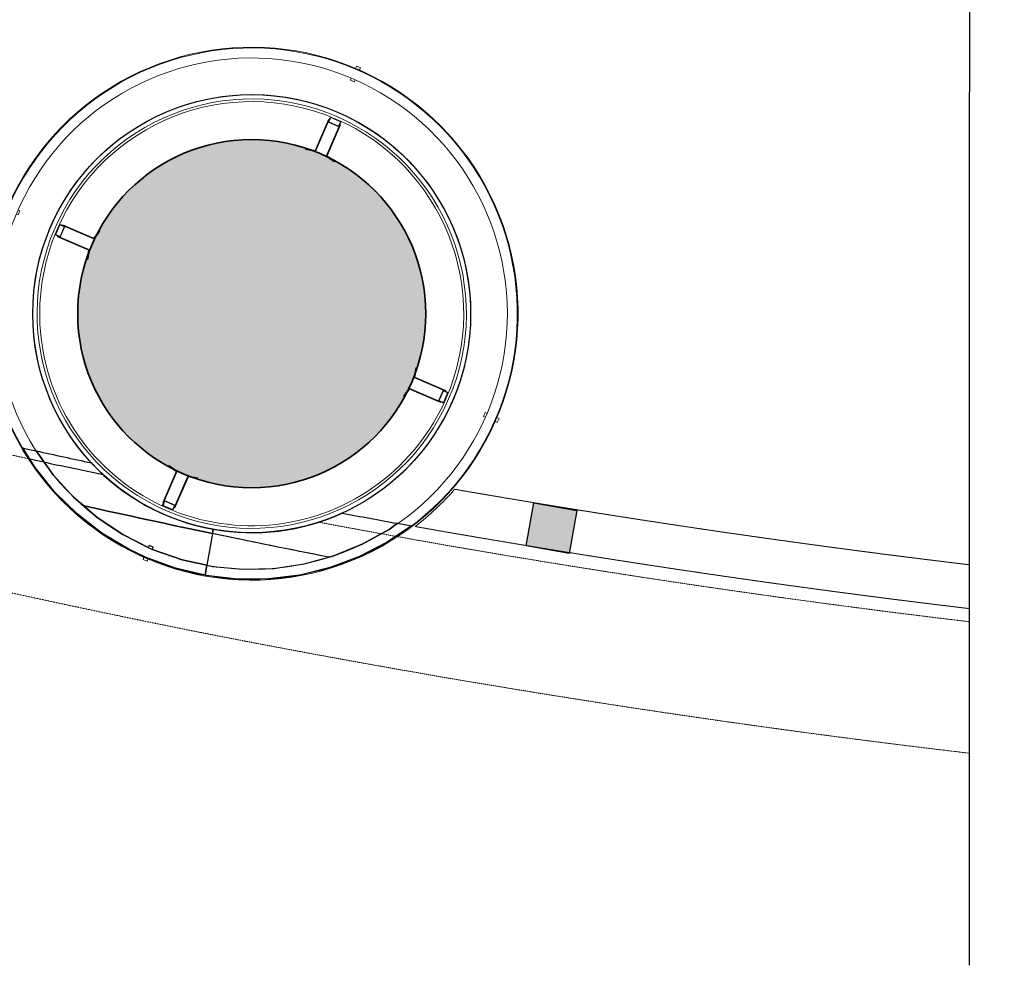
# Model space of a CAD drawing. Header units: inches. Extents: x 1703 to 137267, y -37098 to 14102.
# Tile 39 of 142: x 44851 to 48246, y -53 to 3206. Entities that reach past the tile are written whole.
import ezdxf

# ---------------------------------------------------------------- set-up
doc = ezdxf.new("R2010")
doc.units = ezdxf.units.IN
doc.header["$MEASUREMENT"] = 0
for name, pattern in [('LEVEL-F-OVERALL LAYOUT$0$Dash Dot 6mm', [14, 6, -4, 0, -4]), ('LEVEL-F-OVERALL LAYOUT$0$HIDDEN', [0.375, 0.25, -0.125]), ('LEVEL-F-OVERALL LAYOUT$0$Hidden 2mm', [3, 2, -1])]:
    doc.linetypes.add(name, pattern=pattern)
for name, color, linetype in [('elevation line', 1, 'Continuous'), ('LEVEL-F-OVERALL LAYOUT$0$NEW PILASTERS', 251, 'Continuous'), ('LEVEL-F-OVERALL LAYOUT$0$S-Section-Steel', 251, 'Continuous')]:
    doc.layers.add(name, color=color, linetype=linetype)
for name, color, linetype, lineweight in [('LEVEL-F-OVERALL LAYOUT$0$A-DETL', 251, 'Continuous', 15), ('LEVEL-F-OVERALL LAYOUT$0$A-EQPM', 251, 'Continuous', 5), ('LEVEL-F-OVERALL LAYOUT$0$C-COLS', 251, 'Continuous', 13), ('LEVEL-F-OVERALL LAYOUT$0$I-FLOR-OVHD', 251, 'LEVEL-F-OVERALL LAYOUT$0$HIDDEN', 18)]:
    doc.layers.add(name, color=color, linetype=linetype, lineweight=lineweight)

# ---------------------------------------------------------------- blocks, each defined once
blk = doc.blocks.new('LEVEL-F-OVERALL LAYOUT$0$Column Cladding - Column Cladding- 1200mm-V77-LEVEL F -PART PLAN-20')
at = {"layer": 'LEVEL-F-OVERALL LAYOUT$0$A-EQPM', "color": 253, "lineweight": 5}
for p, q in [((-7.5, 918.2), (-7.5, 926)), ((7.5, 926), (-7.5, 926)), ((7.5, 926), (7.5, 918.2)), ((-7.5, 874), (-7.5, 881.1)), ((-7.5, 874), (7.5, 874)), ((7.5, 881.2), (7.5, 874)), ((-926, 7.5), (-917.8, 7.5)), ((-926, 7.5), (-926, -7.5)), ((-880, 7.5), (-874, 7.5)), ((-874, -7.5), (-874, 7.5)), ((874, 7.5), (880, 7.5)), ((874, 7.5), (874, -7.5)), ((917.8, 7.5), (926, 7.5)), ((926, -7.5), (926, 7.5)), ((-917.8, -7.5), (-926, -7.5)), ((-874, -7.5), (-880, -7.5)), ((880, -7.5), (874, -7.5)), ((926, -7.5), (917.8, -7.5)), ((-7.5, -881.2), (-7.5, -874)), ((7.5, -874), (-7.5, -874)), ((7.5, -874), (7.5, -881.1)), ((-7.5, -926), (-7.5, -918.2)), ((-7.5, -926), (7.5, -926)), ((7.5, -918.2), (7.5, -926))]:
    blk.add_line(p, q, dxfattribs=at)
at = {"layer": 'LEVEL-F-OVERALL LAYOUT$0$A-EQPM', "color": 9}
for p, q in [((-23, 719.2), (-23, 603)), ((-20, 719.2), (-23, 719.2)), ((-20, 730.4), (-20, 710.4)), ((-20, 600), (-20, 719.2)), ((-18, 712.4), (-18, 728.4)), ((-18, 728.4), (18, 728.4)), ((9.4, 730.4), (-9.4, 730.4)), ((-6.5, 730.4), (9.4, 730.4)), ((18, 728.4), (18, 712.4)), ((20, 710.4), (20, 730.4)), ((23, 719.2), (20, 719.2)), ((20, 719.2), (20, 600)), ((23, 603), (23, 719.2)), ((-20, 710.4), (20, 710.4)), ((18, 712.4), (-18, 712.4)), ((-23, 603), (-54.1, 596.6)), ((-54.1, 596.6), (-53.3, 593.1)), ((-53.3, 593.1), (-20, 600)), ((20, 600), (53.3, 593.1)), ((54.1, 596.6), (23, 603)), ((53.3, 593.1), (54.1, 596.6)), ((-603, 23), (-596.6, 54.1)), ((-593.1, 53.3), (-600, 20)), ((-596.6, 54.1), (-593.1, 53.3)), ((596.6, 54.1), (593.1, 53.3)), ((593.1, 53.3), (600, 20)), ((603, 23), (596.6, 54.1)), ((-730.4, -9.4), (-730.4, 9.4)), ((-730.4, 6.5), (-730.4, -9.4)), ((-729.7, 20), (-710.4, 20)), ((-728.4, 18), (-728.4, -18)), ((-712.4, 18), (-728.4, 18)), ((-719.2, 20), (-719.2, 23)), ((-719.2, 23), (-603, 23)), ((-600, 20), (-719.2, 20)), ((-712.4, -18), (-712.4, 18)), ((-710.4, 20), (-710.4, -20)), ((600, 20), (719.2, 20)), ((719.2, 23), (603, 23)), ((729.7, 20), (710.4, 20)), ((710.4, 20), (710.4, -20)), ((712.4, -18), (712.4, 18)), ((712.4, 18), (728.4, 18)), ((719.2, 20), (719.2, 23)), ((728.4, 18), (728.4, -18)), ((730.4, -9.4), (730.4, 9.4)), ((730.4, 6.5), (730.4, -9.4)), ((-710.4, -20), (-729.7, -20)), ((-728.4, -18), (-712.4, -18)), ((-719.2, -20), (-600, -20)), ((-719.2, -23), (-719.2, -20)), ((-603, -23), (-719.2, -23)), ((-596.6, -54.1), (-603, -23)), ((-600, -20), (-593.1, -53.3)), ((600, -20), (593.1, -53.3)), ((596.6, -54.1), (603, -23)), ((719.2, -20), (600, -20)), ((603, -23), (719.2, -23)), ((710.4, -20), (729.7, -20)), ((728.4, -18), (712.4, -18)), ((719.2, -23), (719.2, -20)), ((-593.1, -53.3), (-596.6, -54.1)), ((593.1, -53.3), (596.6, -54.1)), ((-54.1, -596.5), (-53.3, -593)), ((-23, -602.9), (-54.1, -596.5)), ((-53.3, -593), (-20, -599.9)), ((-23, -719.1), (-23, -602.9)), ((-20, -599.9), (-20, -719.1)), ((20, -599.9), (53.3, -593)), ((20, -719.1), (20, -599.9)), ((54.1, -596.5), (23, -602.9)), ((23, -602.9), (23, -719.1)), ((53.3, -593), (54.1, -596.5)), ((-20, -710.3), (20, -710.3)), ((-20, -729.7), (-20, -710.3)), ((-18, -712.3), (-18, -728.3)), ((18, -712.3), (-18, -712.3)), ((18, -728.3), (18, -712.3)), ((20, -710.3), (20, -729.7)), ((-20, -719.1), (-23, -719.1)), ((-18, -728.3), (18, -728.3)), ((11.4, -730.3), (-11.4, -730.3)), ((-6.5, -730.3), (11.4, -730.3)), ((23, -719.1), (20, -719.1))]:
    blk.add_line(p, q, dxfattribs=at)
at = {"layer": 'LEVEL-F-OVERALL LAYOUT$0$A-EQPM', "color": 253, "lineweight": 5, "flags": 128}
for points in [[(0, 918.5), (-36.7, 917.8), (-73.4, 915.6), (-110, 911.9), (-146.3, 906.8), (-182.5, 900.2), (-218.3, 892.2), (-253.8, 882.7), (-288.9, 871.9), (-323.6, 859.6), (-357.7, 846), (-391.2, 831), (-424.1, 814.7), (-456.4, 797.1), (-487.9, 778.2), (-518.6, 758.1), (-548.5, 736.7), (-577.5, 714.2), (-605.6, 690.5), (-632.8, 665.8), (-658.9, 639.9), (-684, 613.1), (-707.9, 585.2), (-730.8, 556.4), (-752.4, 526.8), (-772.9, 496.3), (-792.1, 465), (-810.1, 432.9), (-826.7, 400.2), (-842.1, 366.8), (-856.1, 332.8), (-868.7, 298.3), (-879.9, 263.3), (-889.8, 227.9), (-898.2, 192.2), (-905.1, 156.1), (-910.7, 119.8), (-914.7, 83.3), (-917.3, 46.6), (-918.4, 9.9), (-918.1, -26.8), (-916.3, -63.5), (-913, -100.1), (-908.3, -136.5), (-902.1, -172.7), (-894.5, -208.7), (-885.4, -244.3), (-874.9, -279.5), (-863.1, -314.3), (-849.8, -348.5), (-835.2, -382.2), (-819.2, -415.3), (-802, -447.8), (-783.4, -479.5), (-763.6, -510.4), (-742.6, -540.5), (-720.4, -569.8), (-697, -598.2), (-672.6, -625.5), (-647, -651.9), (-620.4, -677.3), (-592.8, -701.6), (-564.3, -724.7), (-534.9, -746.7), (-504.6, -767.5), (-473.5, -787.1), (-441.6, -805.4), (-409.1, -822.4), (-375.9, -838.1), (-342, -852.4), (-307.7, -865.4), (-272.8, -877), (-237.5, -887.3), (-201.9, -896), (-165.9, -903.4), (-129.6, -909.3), (-93.2, -913.8), (-56.5, -916.8), (-19.8, -918.3), (0, -918.5)], [(0, -918.5), (36.7, -917.8), (73.4, -915.6), (110, -911.9), (146.3, -906.8), (182.5, -900.2), (218.3, -892.2), (253.8, -882.7), (288.9, -871.9), (323.6, -859.6), (357.7, -846), (391.2, -831), (424.1, -814.7), (456.4, -797.1), (487.9, -778.2), (518.6, -758.1), (548.5, -736.7), (577.5, -714.2), (605.6, -690.5), (632.8, -665.8), (658.9, -639.9), (684, -613.1), (707.9, -585.2), (730.8, -556.4), (752.4, -526.8), (772.9, -496.3), (792.1, -465), (810.1, -432.9), (826.7, -400.2), (842.1, -366.8), (856.1, -332.8), (868.7, -298.3), (879.9, -263.3), (889.8, -227.9), (898.2, -192.2), (905.1, -156.1), (910.7, -119.8), (914.7, -83.3), (917.3, -46.6), (918.4, -9.9), (918.1, 26.8), (916.3, 63.5), (913, 100.1), (908.3, 136.5), (902.1, 172.7), (894.5, 208.7), (885.4, 244.3), (874.9, 279.5), (863.1, 314.3), (849.8, 348.5), (835.2, 382.2), (819.2, 415.3), (802, 447.8), (783.4, 479.5), (763.6, 510.4), (742.6, 540.5), (720.4, 569.8), (697, 598.2), (672.6, 625.5), (647, 651.9), (620.4, 677.3), (592.8, 701.6), (564.3, 724.7), (534.9, 746.7), (504.6, 767.5), (473.5, 787.1), (441.6, 805.4), (409.1, 822.4), (375.9, 838.1), (342, 852.4), (307.7, 865.4), (272.8, 877), (237.5, 887.3), (201.9, 896), (165.9, 903.4), (129.6, 909.3), (93.2, 913.8), (56.5, 916.8), (19.8, 918.3), (0, 918.5)], [(0, 916), (-36.6, 915.3), (-73.2, 913.1), (-109.7, 909.4), (-145.9, 904.3), (-182, 897.7), (-217.7, 889.7), (-253.1, 880.3), (-288.1, 869.5), (-322.7, 857.3), (-356.7, 843.7), (-390.2, 828.8), (-423, 812.5), (-455.1, 794.9), (-486.6, 776.1), (-517.2, 756), (-547, 734.7), (-576, 712.3), (-604, 688.7), (-631.1, 663.9), (-657.1, 638.2), (-682.1, 611.4), (-706, 583.6), (-728.8, 554.9), (-750.4, 525.3), (-770.8, 494.9), (-790, 463.7), (-807.9, 431.7), (-824.5, 399.1), (-839.8, 365.8), (-853.7, 331.9), (-866.3, 297.5), (-877.5, 262.6), (-887.3, 227.3), (-895.7, 191.7), (-902.7, 155.7), (-908.2, 119.5), (-912.2, 83.1), (-914.8, 46.5), (-915.9, 9.9), (-915.6, -26.7), (-913.8, -63.3), (-910.5, -99.8), (-905.8, -136.2), (-899.7, -172.3), (-892, -208.1), (-883, -243.6), (-872.6, -278.7), (-860.7, -313.4), (-847.5, -347.6), (-832.9, -381.2), (-817, -414.2), (-799.8, -446.5), (-781.3, -478.2), (-761.5, -509), (-740.6, -539.1), (-718.4, -568.3), (-695.1, -596.5), (-670.7, -623.8), (-645.2, -650.2), (-618.7, -675.5), (-591.2, -699.7), (-562.8, -722.7), (-533.4, -744.7), (-503.2, -765.4), (-472.2, -784.9), (-440.4, -803.2), (-408, -820.1), (-374.8, -835.8), (-341.1, -850.1), (-306.8, -863.1), (-272.1, -874.7), (-236.9, -884.8), (-201.3, -893.6), (-165.4, -900.9), (-129.3, -906.8), (-92.9, -911.3), (-56.4, -914.3), (-19.8, -915.8), (0, -916)], [(0, -916), (36.6, -915.3), (73.2, -913.1), (109.7, -909.4), (145.9, -904.3), (182, -897.7), (217.7, -889.7), (253.1, -880.3), (288.1, -869.5), (322.7, -857.3), (356.7, -843.7), (390.2, -828.8), (423, -812.5), (455.1, -794.9), (486.6, -776.1), (517.2, -756), (547, -734.7), (576, -712.3), (604, -688.7), (631.1, -663.9), (657.1, -638.2), (682.1, -611.4), (706, -583.6), (728.8, -554.9), (750.4, -525.3), (770.8, -494.9), (790, -463.7), (807.9, -431.7), (824.5, -399.1), (839.8, -365.8), (853.7, -331.9), (866.3, -297.5), (877.5, -262.6), (887.3, -227.3), (895.7, -191.7), (902.7, -155.7), (908.2, -119.5), (912.2, -83.1), (914.8, -46.5), (915.9, -9.9), (915.6, 26.7), (913.8, 63.3), (910.5, 99.8), (905.8, 136.2), (899.7, 172.3), (892, 208.1), (883, 243.6), (872.6, 278.7), (860.7, 313.4), (847.5, 347.6), (832.9, 381.2), (817, 414.2), (799.8, 446.5), (781.3, 478.2), (761.5, 509), (740.6, 539.1), (718.4, 568.3), (695.1, 596.5), (670.7, 623.8), (645.2, 650.2), (618.7, 675.5), (591.2, 699.7), (562.8, 722.7), (533.4, 744.7), (503.2, 765.4), (472.2, 784.9), (440.4, 803.2), (408, 820.1), (374.8, 835.8), (341.1, 850.1), (306.8, 863.1), (272.1, 874.7), (236.9, 884.8), (201.3, 893.6), (165.4, 900.9), (129.3, 906.8), (92.9, 911.3), (56.4, 914.3), (19.8, 915.8), (0, 916)], [(0, -881.5), (-35.3, -880.8), (-70.4, -878.7), (-105.5, -875.2), (-140.4, -870.2), (-175.1, -863.9), (-209.5, -856.2), (-243.6, -847.2), (-277.3, -836.8), (-310.5, -825), (-343.3, -811.9), (-375.5, -797.5), (-407.1, -781.9), (-438, -765), (-468.2, -746.9), (-497.7, -727.5), (-526.4, -707), (-554.3, -685.4), (-581.2, -662.7), (-607.3, -638.9), (-632.3, -614.1), (-656.4, -588.4), (-679.4, -561.6), (-701.3, -534), (-722.1, -505.6), (-741.8, -476.3), (-760.2, -446.2), (-777.4, -415.5), (-793.4, -384.1), (-808.2, -352), (-821.6, -319.4), (-833.7, -286.3), (-844.5, -252.7), (-853.9, -218.8), (-862, -184.4), (-868.7, -149.8), (-874, -115), (-877.9, -79.9), (-880.4, -44.8), (-881.4, -9.5), (-881.1, 25.7), (-879.4, 61), (-876.2, 96.1), (-871.7, 131), (-865.8, 165.8), (-858.4, 200.3), (-849.8, 234.4), (-839.7, 268.2), (-828.3, 301.6), (-815.6, 334.5), (-801.5, 366.8), (-786.2, 398.6), (-769.7, 429.7), (-751.9, 460.2), (-732.9, 489.8), (-712.7, 518.8), (-691.4, 546.8), (-669, 574.1), (-645.5, 600.4), (-620.9, 625.7), (-595.4, 650), (-569, 673.3), (-541.6, 695.5), (-513.3, 716.6), (-484.3, 736.6), (-454.4, 755.3), (-423.8, 772.9), (-392.6, 789.2), (-360.7, 804.3), (-328.3, 818.1), (-295.3, 830.6), (-261.8, 841.7), (-228, 851.5), (-193.7, 859.9), (-159.2, 867), (-124.4, 872.7), (-89.4, 877), (-54.3, 879.8), (-19, 881.3), (0, 881.5)], [(0, 881.5), (35.3, 880.8), (70.4, 878.7), (105.5, 875.2), (140.4, 870.2), (175.1, 863.9), (209.5, 856.2), (243.6, 847.2), (277.3, 836.8), (310.5, 825), (343.3, 811.9), (375.5, 797.5), (407.1, 781.9), (438, 765), (468.2, 746.9), (497.7, 727.5), (526.4, 707), (554.3, 685.4), (581.2, 662.7), (607.3, 638.9), (632.3, 614.1), (656.4, 588.4), (679.4, 561.6), (701.3, 534), (722.1, 505.6), (741.8, 476.3), (760.2, 446.2), (777.4, 415.5), (793.4, 384.1), (808.2, 352), (821.6, 319.4), (833.7, 286.3), (844.5, 252.7), (853.9, 218.8), (862, 184.4), (868.7, 149.8), (874, 115), (877.9, 79.9), (880.4, 44.8), (881.4, 9.5), (881.1, -25.7), (879.4, -61), (876.2, -96.1), (871.7, -131), (865.8, -165.8), (858.4, -200.3), (849.8, -234.4), (839.7, -268.2), (828.3, -301.6), (815.6, -334.5), (801.5, -366.8), (786.2, -398.6), (769.7, -429.7), (751.9, -460.2), (732.9, -489.8), (712.7, -518.8), (691.4, -546.8), (669, -574.1), (645.5, -600.4), (620.9, -625.7), (595.4, -650), (569, -673.3), (541.6, -695.5), (513.3, -716.6), (484.3, -736.6), (454.4, -755.3), (423.8, -772.9), (392.6, -789.2), (360.7, -804.3), (328.3, -818.1), (295.3, -830.6), (261.8, -841.7), (228, -851.5), (193.7, -859.9), (159.2, -867), (124.4, -872.7), (89.4, -877), (54.3, -879.8), (19, -881.3), (0, -881.5)]]:
    blk.add_lwpolyline(points, dxfattribs=at)
at = {"layer": 'LEVEL-F-OVERALL LAYOUT$0$A-EQPM', "color": 253, "lineweight": 5}
for radius, start, end in [(755, 90, 270), (755, 270, 90), (740, 90, 270), (731, 0, 180), (740, 270, 90), (600, 96.2975, 98.1655), (600, 81.8266, 84.2501), (600, 110.0092, 111.033), (600, 68.1243, 69.7118), (600, 123.2919, 125.6505), (600, 54.9667, 56.41), (600, 40.403, 42.8154), (600, 137.6445, 139.7937), (600, 26.4122, 28.3765), (600, 164.8131, 167.0241), (600, 13.8462, 14.4282), (731, 180, 0), (600, 179.0113, 181.3353), (600, 360, 1.3353), (600, 359.0113, 360), (600, 344.8131, 347.0241), (600, 193.8462, 194.4559), (600, 206.4122, 208.3765), (600, 220.403, 222.8154), (600, 317.6445, 319.7937), (600, 234.9667, 236.41), (600, 303.2919, 305.6505), (600, 248.1243, 249.7118), (600, 290.0092, 291.033), (600, 261.8266, 264.2501), (600, 276.2975, 278.1655)]:
    blk.add_arc((0, 0), radius, start, end, dxfattribs=at)
blk = doc.blocks.new('LEVEL-F-OVERALL LAYOUT$0$SHS150x5')
at = {"layer": 'LEVEL-F-OVERALL LAYOUT$0$S-Section-Steel'}
h = blk.add_hatch(color=256, dxfattribs=at)
h.dxf.hatch_style = 1
h.paths.add_polyline_path([(322740.3, -171646.3), (322890.3, -171646.3), (322890.3, -171796.3), (322740.3, -171796.3)])
blk.add_lwpolyline([(322740.3, -171646.3), (322890.3, -171646.3), (322890.3, -171796.3), (322740.3, -171796.3)], close=True, dxfattribs=at)
blk = doc.blocks.new('LEVEL-F-OVERALL LAYOUT$0$150x150')
blk.add_blockref('LEVEL-F-OVERALL LAYOUT$0$SHS150x5', (-322815.3, 171721.3))

msp = doc.modelspace()

# ---------------------------------------------------------------- hatches: boundary and pattern name
at = {"layer": 'LEVEL-F-OVERALL LAYOUT$0$C-COLS', "lineweight": 5}
msp.add_hatch(color=251, dxfattribs=at).paths.add_polyline_path([(45383.9, 1655.6), (45463.1, 1623.1), (45546.1, 1602.1), (45631.2, 1593.1), (45716.8, 1596.4), (45801, 1611.8), (45882.1, 1639), (45958.6, 1677.5), (46028.8, 1726.5), (46091.3, 1785), (46144.9, 1851.8), (46188.4, 1925.5), (46221, 2004.7), (46243.1, 2099.3), (46250.9, 2172.8), (46247.6, 2258.4), (46232.2, 2342.6), (46205, 2423.7), (46166.5, 2500.2), (46111.5, 2576.8), (46059, 2632.9), (45992.2, 2686.5), (45918.5, 2730), (45839.3, 2762.6), (45756.3, 2783.5), (45671.2, 2792.5), (45585.6, 2789.2), (45501.4, 2773.8), (45420.3, 2746.6), (45343.8, 2708.1), (45273.6, 2659.1), (45211.1, 2600.6), (45157.5, 2533.8), (45114, 2460.1), (45081.5, 2380.9), (45060.5, 2297.9), (45051.5, 2212.8), (45054.8, 2127.2), (45070.2, 2043), (45097.4, 1961.9), (45135.9, 1885.4), (45184.9, 1815.2), (45243.4, 1752.7), (45310.2, 1699.1), (45346.3, 1677.8)], flags=0)

# ---------------------------------------------------------------- linework, layer by layer
at = {"color": 6, "linetype": 'Continuous', "ltscale": 0.25}
msp.add_lwpolyline([(48125.1, 12138), (48124.6, 6099.3), (47998.1, 6076.1), (48246.4, 5979), (48126, 5967), (48125.1, -53.2)], dxfattribs=at)
at = {"color": 6}
for points in [[(44862.2, 1729.9, 0.000337), (44907.6, 1719.9), (44966.4, 1637.8), (45038, 1559.6), (45118.4, 1490.6), (45206.5, 1431.7), (45301.1, 1383.8), (45311.8, 1379.3), (45411.9, 1344.4), (45496.9, 1325.9), (45490.7, 1291.2), (45388.9, 1315.1), (45287.4, 1352.1), (45227.4, 1380.8), (45134.7, 1436.3), (45049.2, 1502.4), (44972.1, 1578.1), (44904.4, 1662.4)], [(44907.6, 1719.9, 0.001413), (45098.4, 1678.6, 0.162755), (45518.9, 1449.5), (45516.3, 1434.8, -0.003339), (45071.1, 1531.1), (45038, 1559.6), (44966.4, 1637.8)], [(45516.3, 1434.8), (45496.9, 1325.9), (45411.9, 1344.4), (45311.8, 1379.3), (45308, 1380.9), (45311, 1387.7), (45297.2, 1393.7), (45294.4, 1387.2), (45206.5, 1431.7), (45118.4, 1490.6), (45071.1, 1531.1, 0.003339)], [(45516.3, 1434.8), (45518.9, 1449.5, 0.151712), (45963.2, 1505.3, 0.001402), (46153.6, 1470.2), (46124.9, 1449.4), (46032.3, 1397.9), (45934.1, 1357.9), (45917.3, 1353.4, -0.003001)], [(45490.7, 1291.2), (45496.9, 1325.9), (45515.5, 1321.8), (45621, 1311.8), (45727, 1314.6), (45831.8, 1330), (45934.1, 1357.9), (46032.3, 1397.9), (46124.9, 1449.4), (46153.6, 1470.2, 0.000356), (46202.1, 1461.5), (46118.9, 1405.2), (46022.9, 1355.6), (45921.7, 1317.7), (45816.8, 1291.9), (45709.6, 1278.7), (45601.5, 1278.2), (45494.1, 1290.4)], [(45496.9, 1325.9), (45515.5, 1321.8), (45621, 1311.8), (45727, 1314.6), (45831.8, 1330), (45917.3, 1353.4, -0.003001), (45516.3, 1434.8)]]:
    msp.add_lwpolyline(points, format="xyb", close=True, dxfattribs=at)
msp.add_circle((45651.1, 2192.8), 755)
at = {"layer": 'elevation line', "ltscale": 0.25}
msp.add_arc((52089.9, 34988.4), 34066.8, 257.78266, 258.22643, dxfattribs=at)
at = {"layer": 'LEVEL-F-OVERALL LAYOUT$0$A-DETL'}
msp.add_arc((45651.2, 2192.8), 925, 307.5272, 319.1377, dxfattribs=at)
at = {"layer": 'LEVEL-F-OVERALL LAYOUT$0$A-DETL', "linetype": 'LEVEL-F-OVERALL LAYOUT$0$Hidden 2mm', "lineweight": 15}
for radius, start, end in [(33950, 260.14257, 263.16936), (34100, 259.95419, 263.19955)]:
    msp.add_arc((52162.9, 35036.4), radius, start, end, dxfattribs=at)
at = {"layer": 'LEVEL-F-OVERALL LAYOUT$0$A-DETL', "color": 135, "linetype": 'LEVEL-F-OVERALL LAYOUT$0$Dash Dot 6mm', "lineweight": 20}
msp.add_arc((52504.7, 34811), 34100, 257.39833, 258.86216, dxfattribs=at)
at = {"layer": 'LEVEL-F-OVERALL LAYOUT$0$C-COLS', "color": 3, "lineweight": 35}
msp.add_circle((45651.2, 2192.8), 600, dxfattribs=at)
at = {"layer": 'LEVEL-F-OVERALL LAYOUT$0$I-FLOR-OVHD', "ltscale": 0.25}
for points in [[(48125.1, 677.9, -0.019531), (45456.3, 1097.7, -0.089507), (33878.6, 5666.7)], [(45882.3, 1474, 0.016617), (48125.1, 1131, 0.016617)]]:
    msp.add_lwpolyline(points, format="xyb", dxfattribs=at)
msp.add_arc((52089.9, 34988.4), 34066.8, 252.04841, 257.78854, dxfattribs=at)

# ---------------------------------------------------------------- block references
at = {"lineweight": 13, "rotation": 336.5999999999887}
msp.add_blockref('LEVEL-F-OVERALL LAYOUT$0$Column Cladding - Column Cladding- 1200mm-V77-LEVEL F -PART PLAN-20', (45651.2, 2192.8), dxfattribs=at)
at = {"layer": 'LEVEL-F-OVERALL LAYOUT$0$NEW PILASTERS', "rotation": 349.8919271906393}
msp.add_blockref('LEVEL-F-OVERALL LAYOUT$0$150x150', (46684.9, 1453.4), dxfattribs=at)

doc.saveas('drawing.dxf')
